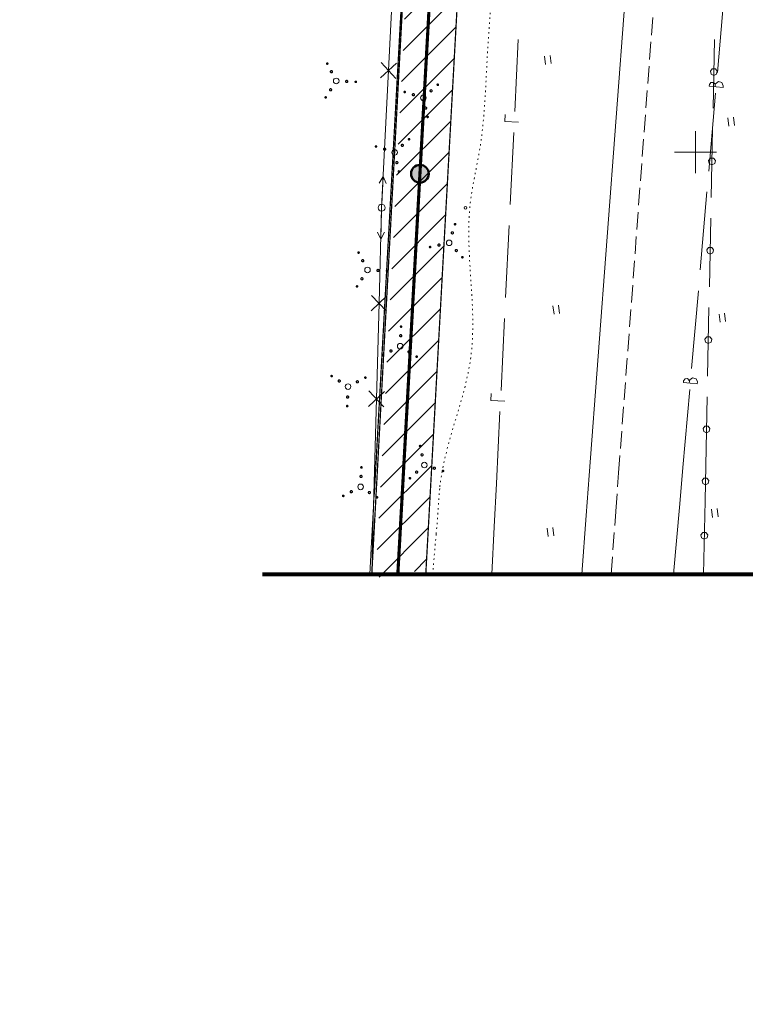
# Model space of a CAD drawing. Header units: millimetres. Extents: x 0 to 1188, y 0 to 841.
# Tile 41 of 76: x 591 to 695, y 0 to 141. Entities that reach past the tile are written whole.
import ezdxf

# ---------------------------------------------------------------- set-up
doc = ezdxf.new("R2010")
doc.units = ezdxf.units.MM
for name, pattern in [('K5LT32789', [0]), ('K5LT32797', [0]), ('K5LT32809', [0]), ('K5LT32813', [0]), ('K5LT32814', [0]), ('K5LT32815', [3.5, 2.5, -1]), ('K5LT32817', [0.7000000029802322, 0.2000000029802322, -0.5]), ('K5LT32819', [0]), ('K5LT32822', [0]), ('K5LT32824', [0]), ('K5LT_BASIC', [0]), ('K5LT_REINFORCED', [0])]:
    doc.linetypes.add(name, pattern=pattern)
doc.layers.add('Системный слой', color=7, linetype='Continuous')

# ---------------------------------------------------------------- blocks, each defined once
blk = doc.blocks.new('U563')
at = {"layer": 'Системный слой', "color": 7, "linetype": 'K5LT32813', "lineweight": 18}
for p, q in [((644.8693999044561, 153.6115722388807), (642.8633965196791, 114.2556693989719)), ((645.0228984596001, 134.9779358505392), (642.7098971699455, 132.8892901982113)), ((642.8220749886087, 135.0901136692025), (644.9107206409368, 132.777112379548)), ((642.8633965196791, 114.2556693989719), (642.4975738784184, 100.5503361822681)), ((643.6284216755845, 101.6223842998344), (641.3667260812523, 99.47828806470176)), ((641.4255257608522, 101.6811839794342), (643.5696219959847, 99.41948838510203)), ((642.4975738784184, 100.5503361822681), (641.7659285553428, 73.1396682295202)), ((643.2625990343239, 87.91705108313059), (641.0009034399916, 85.77295484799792)), ((641.0597031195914, 87.97585076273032), (643.203799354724, 85.7141551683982))]:
    blk.add_line(p, q, dxfattribs=at)
blk = doc.blocks.new('U564')
at = {"layer": 'Системный слой', "color": 5, "linetype": 'K5LT32819', "lineweight": 18, "true_color": 0x0000ff}
for p, q in [((691.0002376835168, 133.6757840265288), (691.9741268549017, 144.850563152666)), ((689.8442929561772, 131.9299071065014), (689.8229145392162, 131.6846029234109)), ((690.8191384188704, 131.5977813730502), (689.8229145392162, 131.6846029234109)), ((689.8442929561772, 131.9299071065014), (690.0582808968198, 132.2292274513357)), ((690.0582808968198, 132.2292274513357), (690.4258006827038, 132.2469107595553)), ((690.4258006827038, 132.2469107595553), (690.667537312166, 131.9695177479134)), ((690.6818425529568, 131.8377926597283), (690.6621180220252, 131.6114658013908)), ((690.667537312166, 131.9695177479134), (690.6818425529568, 131.8377926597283)), ((690.7469716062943, 132.0574924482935), (690.6818425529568, 131.8377926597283)), ((691.1541150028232, 132.3558286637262), (690.7469716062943, 132.0574924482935)), ((690.8191384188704, 131.5977813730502), (691.8153622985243, 131.5109598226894)), ((691.6406190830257, 132.2213517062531), (691.1541150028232, 132.3558286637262)), ((691.8367407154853, 131.7562640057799), (691.6406190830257, 132.2213517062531)), ((691.8367407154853, 131.7562640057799), (691.8153622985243, 131.5109598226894)), ((689.7658838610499, 119.5123332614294), (690.7397730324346, 130.6871123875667)), ((688.5315300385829, 105.34888249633), (689.5054192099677, 116.5236616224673)), ((687.2971762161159, 91.18543173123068), (688.2710653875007, 102.3602108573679)), ((686.1412314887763, 89.43955481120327), (686.1198530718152, 89.1942506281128)), ((687.1160769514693, 89.10742907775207), (686.1198530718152, 89.1942506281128)), ((686.1412314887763, 89.43955481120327), (686.355219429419, 89.73887515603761)), ((686.355219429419, 89.73887515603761), (686.7227392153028, 89.7565584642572)), ((686.7227392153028, 89.7565584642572), (686.9644758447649, 89.47916545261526)), ((686.9787810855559, 89.34744036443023), (686.9590565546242, 89.1211135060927)), ((686.9644758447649, 89.47916545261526), (686.9787810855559, 89.34744036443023)), ((687.0439101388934, 89.56714015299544), (686.9787810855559, 89.34744036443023)), ((687.4510535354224, 89.86547636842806), (687.0439101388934, 89.56714015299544)), ((687.1160769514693, 89.10742907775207), (688.1123008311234, 89.02060752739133)), ((687.9375576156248, 89.73099941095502), (687.4510535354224, 89.86547636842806)), ((688.1336792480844, 89.2659117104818), (687.9375576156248, 89.73099941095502)), ((688.1336792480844, 89.2659117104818), (688.1123008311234, 89.02060752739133)), ((686.0628223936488, 77.02198096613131), (687.0367115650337, 88.19676009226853))]:
    blk.add_line(p, q, dxfattribs=at)
blk = doc.blocks.new('U568')
at = {"layer": 'Системный слой', "color": 6, "linetype": 'K5LT32822', "lineweight": 18, "true_color": 0xff00ff}
for p, q in [((689.3302800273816, 77.30835076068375), (689.2261720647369, 72.23285845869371)), ((689.0679209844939, 75.48619780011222), (688.7959919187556, 75.14552992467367)), ((688.7959919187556, 75.14552992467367), (688.894684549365, 74.72095982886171)), ((689.5038056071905, 75.484055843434), (689.0679209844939, 75.48619780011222)), ((689.7723734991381, 75.14073196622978), (689.5038056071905, 75.484055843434)), ((689.6695130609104, 74.71715229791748), (689.7723734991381, 75.14073196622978)), ((688.894684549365, 74.72095982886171), (689.2733982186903, 74.53523740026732)), ((689.2733982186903, 74.53523740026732), (689.6695130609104, 74.71715229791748))]:
    blk.add_line(p, q, dxfattribs=at)
blk = doc.blocks.new('U569')
at = {"layer": 'Системный слой', "color": 6, "linetype": 'K5LT32822', "lineweight": 18, "true_color": 0xff00ff}
for p, q in [((689.2261720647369, 72.23285845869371), (689.0104164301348, 61.71429643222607)), ((688.9079891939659, 67.68917103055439), (688.6360601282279, 67.34850315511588)), ((688.6360601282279, 67.34850315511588), (688.7347527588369, 66.92393305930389)), ((688.7347527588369, 66.92393305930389), (689.1134664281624, 66.73821063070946)), ((689.3438738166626, 67.68702907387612), (688.9079891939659, 67.68917103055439)), ((689.1134664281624, 66.73821063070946), (689.5095812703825, 66.92012552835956)), ((689.6124417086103, 67.34370519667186), (689.3438738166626, 67.68702907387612)), ((689.5095812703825, 66.92012552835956), (689.6124417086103, 67.34370519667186))]:
    blk.add_line(p, q, dxfattribs=at)
blk = doc.blocks.new('U570')
at = {"layer": 'Системный слой', "color": 6, "linetype": 'K5LT32822', "lineweight": 18, "true_color": 0xff00ff}
for p, q in [((690.5830100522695, 138.3816965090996), (690.3816822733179, 128.5665241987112)), ((690.2720411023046, 134.1897035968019), (690.0001120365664, 133.8490357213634)), ((690.7079257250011, 134.1875616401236), (690.2720411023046, 134.1897035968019)), ((690.976493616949, 133.8442377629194), (690.7079257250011, 134.1875616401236)), ((690.0001120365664, 133.8490357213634), (690.0988046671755, 133.4244656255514)), ((690.0988046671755, 133.4244656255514), (690.477518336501, 133.238743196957)), ((690.477518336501, 133.238743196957), (690.8736331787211, 133.4206580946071)), ((690.8736331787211, 133.4206580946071), (690.976493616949, 133.8442377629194)), ((690.3201595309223, 125.5671551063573), (690.1188317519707, 115.7519827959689)), ((690.0091905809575, 121.3751621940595), (689.7372615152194, 121.034494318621)), ((689.7372615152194, 121.034494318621), (689.8359541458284, 120.609924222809)), ((689.8359541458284, 120.609924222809), (690.214667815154, 120.4242017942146)), ((690.445075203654, 121.3730202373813), (690.0091905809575, 121.3751621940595)), ((690.214667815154, 120.4242017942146), (690.610782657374, 120.6061166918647)), ((690.7136430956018, 121.029696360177), (690.445075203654, 121.3730202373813)), ((690.610782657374, 120.6061166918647), (690.7136430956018, 121.029696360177)), ((690.0573090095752, 112.7526137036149), (689.8559812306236, 102.9374413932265)), ((689.7463400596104, 108.5606207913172), (689.4744109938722, 108.2199529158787)), ((689.4744109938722, 108.2199529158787), (689.5731036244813, 107.7953828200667)), ((689.5731036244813, 107.7953828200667), (689.9518172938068, 107.6096603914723)), ((690.1822246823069, 108.5584788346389), (689.7463400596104, 108.5606207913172)), ((689.9518172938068, 107.6096603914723), (690.3479321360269, 107.7915752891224)), ((690.4507925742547, 108.2151549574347), (690.1822246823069, 108.5584788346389)), ((690.3479321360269, 107.7915752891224), (690.4507925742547, 108.2151549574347)), ((689.7944584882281, 99.93807230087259), (689.5931307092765, 90.12289999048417)), ((689.4834895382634, 95.74607938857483), (689.2115604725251, 95.4054115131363)), ((689.2115604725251, 95.4054115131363), (689.3102531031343, 94.98084141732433)), ((689.3102531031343, 94.98084141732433), (689.6889667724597, 94.79511898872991)), ((689.9193741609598, 95.74393743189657), (689.4834895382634, 95.74607938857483)), ((689.6889667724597, 94.79511898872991), (690.0850816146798, 94.97703388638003)), ((690.1879420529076, 95.40061355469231), (689.9193741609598, 95.74393743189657)), ((690.0850816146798, 94.97703388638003), (690.1879420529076, 95.40061355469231)), ((689.531607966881, 87.12353089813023), (689.3302801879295, 77.30835858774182)), ((689.2206390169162, 82.93153798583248), (688.948709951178, 82.59087011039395)), ((688.948709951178, 82.59087011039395), (689.0474025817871, 82.16630001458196)), ((689.0474025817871, 82.16630001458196), (689.4261162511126, 81.98057758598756)), ((689.6565236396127, 82.92939602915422), (689.2206390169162, 82.93153798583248)), ((689.4261162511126, 81.98057758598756), (689.8222310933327, 82.16249248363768)), ((689.9250915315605, 82.58607215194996), (689.6565236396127, 82.92939602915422)), ((689.8222310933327, 82.16249248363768), (689.9250915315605, 82.58607215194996))]:
    blk.add_line(p, q, dxfattribs=at)
blk = doc.blocks.new('U575')
at = {"layer": 'Системный слой', "color": 11, "linetype": 'K5LT32824', "lineweight": 18, "true_color": 0xff8040}
for p, q in [((661.9541421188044, 128.0499200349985), (662.4632308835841, 138.3905548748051)), ((660.5155075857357, 126.6217245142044), (660.5646798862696, 127.6205145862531)), ((662.5130880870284, 126.5233798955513), (660.5155075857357, 126.6217245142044)), ((661.2975364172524, 114.7129142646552), (661.8066251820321, 125.0535491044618)), ((660.6409307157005, 101.3759084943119), (661.1500194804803, 111.7165433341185)), ((659.9843250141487, 88.03890272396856), (660.4934137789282, 98.37953756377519)), ((658.5456904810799, 86.61070720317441), (658.5948627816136, 87.60949727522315)), ((660.5432709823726, 86.51236258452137), (658.5456904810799, 86.61070720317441)), ((659.3277193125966, 74.70189695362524), (659.8368080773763, 85.04253179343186))]:
    blk.add_line(p, q, dxfattribs=at)
blk = doc.blocks.new('U681')
at = {"layer": 'Системный слой'}
h = blk.add_hatch(color=7, dxfattribs=at)
h.paths.add_polyline_path([(648.3639922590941, 119.1416951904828), (647.8437217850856, 120.3057156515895), (647.7860824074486, 120.2782008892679), (647.7298932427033, 120.2478341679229), (647.6752952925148, 120.2146916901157), (647.6224255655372, 120.1788566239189), (647.5714167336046, 120.1404188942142), (647.522396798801, 120.0994749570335), (647.4754887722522, 120.0561275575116), (647.4308103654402, 120.0104854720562), (647.3884736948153, 119.9626632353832), (647.3485850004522, 119.9127808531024), (647.3112443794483, 119.860963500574), (647.27654553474, 119.8073412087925), (647.2445755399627, 119.7520485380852), (647.2154146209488, 119.6952242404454), (647.1891359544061, 119.6370109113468), (647.1658054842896, 119.5775546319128), (647.1454817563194, 119.5170046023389), (647.1282157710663, 119.4555127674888), (647.1140508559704, 119.3932334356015), (647.1030225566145, 119.3303228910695), (647.0951585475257, 119.2669390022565), (647.0904785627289, 119.2032408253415), (647.0889943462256, 119.1393882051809), (647.0907096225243, 119.0755413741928), (647.0956200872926, 119.0118605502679), (647.1037134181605, 118.9485055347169), (647.1149693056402, 118.8856353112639), (647.1293595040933, 118.8234076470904), (647.1468479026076, 118.7619786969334), (647.167390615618, 118.7015026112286), (647.1909360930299, 118.6421311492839), (647.2174252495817, 118.5840132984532), (647.2467916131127, 118.5272949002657), (647.2789614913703, 118.4721182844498), (647.3138541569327, 118.4186219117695), (647.3513820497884, 118.3669400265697), (647.3914509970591, 118.3172023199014), (647.4339604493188, 118.2695336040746), (647.4788037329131, 118.2240534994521), (647.5258683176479, 118.1808761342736), (647.5750360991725, 118.140109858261), (647.6261836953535, 118.101856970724), (647.6791827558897, 118.06621346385), (647.7339002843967, 118.0332687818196), (647.7901989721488, 118.0031055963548), (647.8479375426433, 117.9757995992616), (647.906971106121, 117.9514193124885), (647.9671515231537, 117.9300259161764), (648.0283277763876, 117.9116730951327), (648.0903463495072, 117.8964069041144), (648.1530516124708, 117.8842656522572), (648.2162862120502, 117.8752798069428), (648.2798914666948, 117.8694719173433), (648.3437077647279, 117.8668565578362), (648.4075749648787, 117.8674402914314), (648.4713327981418, 117.8712216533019), (648.5348212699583, 117.8781911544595), (648.5978810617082, 117.8883313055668), (648.6603539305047, 117.9016166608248), (648.7220831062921, 117.9180138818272), (648.7829136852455, 117.93748182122), (648.8426930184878, 117.9599716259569), (648.8799970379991, 117.9757774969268)])
h.paths.add_polyline_path([(649.0561742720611, 120.2124468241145), (649.0016843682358, 120.2457666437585), (648.9455942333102, 120.2763158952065), (648.8880446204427, 120.3040179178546), (648.8291799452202, 120.3288031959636), (648.7691479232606, 120.3506095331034), (648.7080991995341, 120.3693822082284), (648.6461869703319, 120.3850741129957), (648.5835665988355, 120.397645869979), (648.5203952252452, 120.4070659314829), (648.4568313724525, 120.4133106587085), (648.393034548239, 120.4163643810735), (648.3291648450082, 120.4162194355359), (648.2653825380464, 120.4128761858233), (648.2018476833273, 120.4063430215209), (648.1387197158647, 120.3966363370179), (648.0761570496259, 120.3837804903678), (648.0143166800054, 120.3678077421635), (647.953353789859, 120.3487581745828), (647.8934213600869, 120.3266795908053), (647.8437644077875, 120.3057347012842), (648.3639922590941, 119.1416951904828), (648.8799970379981, 117.9757774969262), (648.9377367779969, 118.003081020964), (648.9940367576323, 118.0332417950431), (649.0487556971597, 118.0661841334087), (649.1017562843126, 118.10182537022), (649.1529055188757, 118.1400760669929), (649.2020750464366, 118.1808402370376), (649.24914148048, 118.224015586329), (649.293986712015, 118.2694937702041), (649.3364982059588, 118.317160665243), (649.3765692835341, 118.366896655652), (649.4140993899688, 118.418576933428), (649.4489943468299, 118.4720718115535), (649.4811665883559, 118.5272470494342), (649.510535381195, 118.5839641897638), (649.5370270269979, 118.6420809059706), (649.5605750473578, 118.7014513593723), (649.5811203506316, 118.7619265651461), (649.5986113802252, 118.8233547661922), (649.6130042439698, 118.8855818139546), (649.6242628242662, 118.9484515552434), (649.6323588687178, 119.0118062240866), (649.6372720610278, 119.0754868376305), (649.6389900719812, 119.1393335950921), (649.6375085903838, 119.2031862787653), (649.6328313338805, 119.2668846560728), (649.624970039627, 119.330268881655), (649.613944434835, 119.3931798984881), (649.5997821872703, 119.455459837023), (649.5825188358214, 119.516952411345), (649.5621977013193, 119.5775033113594), (649.5388697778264, 119.6369605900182), (649.512593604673, 119.6951750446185), (649.4834351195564, 119.7520005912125), (649.4514674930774, 119.8072946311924), (649.4167709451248, 119.8609184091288), (649.3794325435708, 119.9127373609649), (649.3395459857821, 119.9626214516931), (649.2972113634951, 120.010445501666), (649.2525349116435, 120.0560895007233), (649.2056287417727, 120.0994389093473), (649.1566105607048, 120.1403849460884), (649.105603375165, 120.1788248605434)])
at = {"layer": 'Системный слой', "color": 7, "linetype": 'K5LT_BASIC', "lineweight": 50}
blk.add_circle((648.3639922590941, 119.1416951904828), 1.275, dxfattribs=at)
blk = doc.blocks.new('U745')
at = {"layer": 'Системный слой', "color": 7, "linetype": 'K5LT32797', "lineweight": 18}
blk.add_circle((642.8633965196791, 114.2556693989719), 0.4999999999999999, dxfattribs=at)
blk = doc.blocks.new('U746')
at = {"layer": 'Системный слой', "color": 7, "linetype": 'K5LT32797', "lineweight": 18}
for p, q in [((643.0924679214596, 118.7498352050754), (642.5422114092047, 117.7765840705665)), ((642.8888488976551, 114.7550211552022), (643.0924679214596, 118.7498352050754)), ((643.0924679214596, 118.7498352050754), (643.5409149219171, 117.725679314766))]:
    blk.add_line(p, q, dxfattribs=at)
blk = doc.blocks.new('U747')
at = {"layer": 'Системный слой', "color": 7, "linetype": 'K5LT32797', "lineweight": 18}
for p, q in [((642.850055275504, 113.7558474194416), (642.7433253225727, 109.7572715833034)), ((642.7433253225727, 109.7572715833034), (642.2701858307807, 110.7702567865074)), ((642.7433253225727, 109.7572715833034), (643.2698297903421, 110.7435742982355))]:
    blk.add_line(p, q, dxfattribs=at)
blk = doc.blocks.new('U994')
at = {"layer": 'Системный слой', "color": 7, "linetype": 'K5LT32789', "const_width": 0.18}
for points in [[(645.4562446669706, 95.91253428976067, 0.9999999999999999), (645.7559463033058, 95.89915784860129, 0.9999999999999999)], [(645.5641595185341, 97.20901197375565, 0.9999999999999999), (645.7639606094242, 97.20009434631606, 0.9999999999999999)], [(642.9544298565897, 93.12130955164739, 0.9999999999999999), (643.1542309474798, 93.1123919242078, 0.9999999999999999)], [(644.05817520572, 93.72269370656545, 0.9999999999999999), (644.3578768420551, 93.70931726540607, 0.9999999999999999)], [(646.6536675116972, 93.60685032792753, 0.9999999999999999), (646.9533691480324, 93.59347388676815, 0.9999999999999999)], [(647.799348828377, 92.9050685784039, 0.9999999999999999), (647.9991499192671, 92.89615095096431, 0.9999999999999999)]]:
    blk.add_lwpolyline(points, format="xyb", close=True, dxfattribs=at)
at = {"layer": 'Системный слой', "color": 7, "linetype": 'K5LT32797', "lineweight": 18}
blk.add_circle((645.5392132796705, 94.40733788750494), 0.4, dxfattribs=at)
blk = doc.blocks.new('U995')
at = {"layer": 'Системный слой', "color": 7, "linetype": 'K5LT32789', "const_width": 0.18}
for points in [[(650.8553920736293, 131.9812445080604, 0.9999999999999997), (650.9903670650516, 131.833658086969, 1)], [(646.1195924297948, 130.9361599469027, 0.9999999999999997), (646.2545674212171, 130.7885735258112, 1)], [(647.3253010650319, 130.5809369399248, 0.9999999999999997), (647.5277635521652, 130.3595573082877, 1)], [(649.8623365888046, 131.1408036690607, 0.9999999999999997), (650.0647990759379, 130.9194240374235, 1)], [(649.0786776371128, 128.6637330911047, 0.9999999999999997), (649.2811401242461, 128.4423534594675, 1)], [(649.3925620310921, 127.3573794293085, 0.9999999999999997), (649.5275370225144, 127.2097930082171, 1)]]:
    blk.add_lwpolyline(points, format="xyb", close=True, dxfattribs=at)
at = {"layer": 'Системный слой', "color": 7, "linetype": 'K5LT32797', "lineweight": 18}
blk.add_circle((648.856669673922, 130.0178014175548), 0.4, dxfattribs=at)
blk = doc.blocks.new('U996')
at = {"layer": 'Системный слой', "color": 7, "linetype": 'K5LT32789', "const_width": 0.18}
for points in [[(635.0796390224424, 135.0301555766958, 0.9999999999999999), (635.0707213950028, 134.8303544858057, 1)], [(635.6810231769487, 133.9264102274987, 0.9999999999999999), (635.6676467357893, 133.6267085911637, 1)], [(635.5651797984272, 131.3309179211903, 0.9999999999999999), (635.5518033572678, 131.0312162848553, 1)], [(637.8708637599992, 132.5283407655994, 0.9999999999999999), (637.8574873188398, 132.2286391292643, 1)], [(639.1673414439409, 132.4204259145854, 0.9999999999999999), (639.1584238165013, 132.2206248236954, 1)], [(634.8633980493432, 130.1852366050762, 0.9999999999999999), (634.8544804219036, 129.9854355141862, 1)]]:
    blk.add_lwpolyline(points, format="xyb", close=True, dxfattribs=at)
at = {"layer": 'Системный слой', "color": 7, "linetype": 'K5LT32797', "lineweight": 18}
blk.add_circle((636.3656673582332, 132.4453721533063), 0.4, dxfattribs=at)
blk = doc.blocks.new('U997')
at = {"layer": 'Системный слой', "color": 7, "linetype": 'K5LT32789', "const_width": 0.18}
for points in [[(653.4744699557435, 111.9650270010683, 0.9999999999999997), (653.326883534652, 111.8300520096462, 1)], [(653.1192469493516, 110.7593183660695, 0.9999999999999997), (652.8978673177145, 110.5568558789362, 1)], [(649.8956894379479, 108.6920574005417, 0.9999999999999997), (649.7481030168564, 108.5570824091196, 1)], [(651.2020430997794, 109.0059417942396, 0.9999999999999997), (650.9806634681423, 108.8034793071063, 1)], [(653.6791136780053, 108.2222828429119, 0.9999999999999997), (653.4577340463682, 108.0198203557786, 1)], [(654.5195545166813, 107.2292273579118, 0.9999999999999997), (654.3719680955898, 107.0942523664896, 1)]]:
    blk.add_lwpolyline(points, format="xyb", close=True, dxfattribs=at)
at = {"layer": 'Системный слой', "color": 7, "linetype": 'K5LT32797', "lineweight": 18}
blk.add_circle((652.5561114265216, 109.2279497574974), 0.4, dxfattribs=at)
blk = doc.blocks.new('U998')
at = {"layer": 'Системный слой', "color": 7, "linetype": 'K5LT32789', "const_width": 0.18}
for points in [[(635.8027504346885, 90.10767602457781, 0.9999999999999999), (635.6029493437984, 90.1165936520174, 0.9999999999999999)], [(636.9484317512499, 89.40589427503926, 0.9999999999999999), (636.6487301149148, 89.41927071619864, 0.9999999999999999)], [(639.5439240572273, 89.29005089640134, 0.9999999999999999), (639.2442224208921, 89.30342733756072, 0.9999999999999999)], [(640.6476694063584, 89.89143505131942, 0.9999999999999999), (640.4478683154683, 89.900352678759, 0.9999999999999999)], [(638.1458545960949, 87.10021031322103, 0.9999999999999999), (637.8461529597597, 87.1135867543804, 0.9999999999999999)], [(638.0379397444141, 85.80373262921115, 0.9999999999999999), (637.838138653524, 85.81265025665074, 0.9999999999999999)]]:
    blk.add_lwpolyline(points, format="xyb", close=True, dxfattribs=at)
at = {"layer": 'Системный слой', "color": 7, "linetype": 'K5LT32797', "lineweight": 18}
blk.add_circle((638.0628859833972, 88.6054067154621), 0.4, dxfattribs=at)
blk = doc.blocks.new('U999')
at = {"layer": 'Системный слой', "color": 7, "linetype": 'K5LT32789', "const_width": 0.18}
for points in [[(648.459075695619, 80.01074407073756, 1.000000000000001), (648.3241007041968, 80.15833049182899, 0.9999999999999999)], [(648.7729600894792, 78.70439040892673, 1.000000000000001), (648.5704976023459, 78.9257700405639, 0.9999999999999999)], [(647.9893011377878, 76.22731983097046, 1.000000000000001), (647.7868386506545, 76.44869946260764, 0.9999999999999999)], [(650.526336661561, 76.78718656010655, 1.000000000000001), (650.3238741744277, 77.00856619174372, 0.9999999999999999)], [(651.7320452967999, 76.43196355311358, 1.000000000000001), (651.5970703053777, 76.57954997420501, 0.9999999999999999)], [(646.996245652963, 75.38687899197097, 1.000000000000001), (646.8612706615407, 75.5344654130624, 0.9999999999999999)]]:
    blk.add_lwpolyline(points, format="xyb", close=True, dxfattribs=at)
at = {"layer": 'Системный слой', "color": 7, "linetype": 'K5LT32797', "lineweight": 18}
blk.add_circle((648.9949680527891, 77.35032208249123), 0.4, dxfattribs=at)
blk = doc.blocks.new('U1000')
at = {"layer": 'Системный слой', "color": 7, "linetype": 'K5LT32789', "const_width": 0.18}
for points in [[(639.8810887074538, 77.02054736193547, 0.9999999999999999), (640.080889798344, 77.01162973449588, 0.9999999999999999)], [(639.7731738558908, 75.72406967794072, 0.9999999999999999), (640.072875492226, 75.71069323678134, 0.9999999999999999)], [(638.3751043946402, 73.53422909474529, 0.9999999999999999), (638.6748060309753, 73.5208526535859, 0.9999999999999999)], [(640.9705967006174, 73.41838571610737, 0.9999999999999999), (641.2702983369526, 73.40500927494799, 0.9999999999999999)], [(637.2713590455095, 72.9328449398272, 0.9999999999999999), (637.4711601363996, 72.92392731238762, 0.9999999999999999)], [(642.1162780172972, 72.7166039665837, 0.9999999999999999), (642.3160791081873, 72.70768633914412, 0.9999999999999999)]]:
    blk.add_lwpolyline(points, format="xyb", close=True, dxfattribs=at)
at = {"layer": 'Системный слой', "color": 7, "linetype": 'K5LT32797', "lineweight": 18}
blk.add_circle((639.8561424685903, 74.21887327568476), 0.4, dxfattribs=at)
blk = doc.blocks.new('U1001')
at = {"layer": 'Системный слой', "color": 7, "linetype": 'K5LT32789', "const_width": 0.18}
for points in [[(641.9972153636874, 123.1172997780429, 0.9999999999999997), (642.1321903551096, 122.9697133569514, 1)], [(643.2029239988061, 122.7620767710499, 0.9999999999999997), (643.4053864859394, 122.5406971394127, 1)], [(645.7399595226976, 123.3219435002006, 0.9999999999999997), (645.9424220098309, 123.1005638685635, 1)], [(646.7330150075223, 124.1623843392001, 0.9999999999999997), (646.8679899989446, 124.0147979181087, 1)], [(644.9563005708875, 120.8448729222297, 0.9999999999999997), (645.1587630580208, 120.6234932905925, 1)], [(645.2701849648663, 119.5385192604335, 0.9999999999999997), (645.4051599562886, 119.3909328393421, 1)]]:
    blk.add_lwpolyline(points, format="xyb", close=True, dxfattribs=at)
at = {"layer": 'Системный слой', "color": 7, "linetype": 'K5LT32797', "lineweight": 18}
blk.add_circle((644.7342926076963, 122.1989412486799), 0.4, dxfattribs=at)
blk = doc.blocks.new('U1002')
at = {"layer": 'Системный слой', "color": 7, "linetype": 'K5LT32789', "const_width": 0.18}
for points in [[(639.5670277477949, 107.918940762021, 0.9999999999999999), (639.5581101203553, 107.7191396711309, 0.9999999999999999)], [(640.1684119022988, 106.8151954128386, 0.9999999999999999), (640.1550354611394, 106.5154937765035, 0.9999999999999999)], [(642.3582524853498, 105.4171259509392, 0.9999999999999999), (642.3448760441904, 105.1174243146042, 0.9999999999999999)], [(643.654730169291, 105.3092110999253, 0.9999999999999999), (643.6458125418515, 105.1094100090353, 0.9999999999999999)], [(639.3507867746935, 103.074021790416, 0.9999999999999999), (639.3418691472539, 102.874220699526, 0.9999999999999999)], [(640.0525685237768, 104.2197031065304, 0.9999999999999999), (640.0391920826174, 103.9200014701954, 0.9999999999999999)]]:
    blk.add_lwpolyline(points, format="xyb", close=True, dxfattribs=at)
at = {"layer": 'Системный слой', "color": 7, "linetype": 'K5LT32797', "lineweight": 18}
blk.add_circle((640.8530560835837, 105.3341573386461), 0.4, dxfattribs=at)
blk = doc.blocks.new('U1013')
at = {"layer": 'Системный слой', "color": 7, "linetype": 'K5LT32797', "lineweight": 18}
for p, q in [((690.3055948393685, 69.82381497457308), (690.1571655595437, 71.01459990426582)), ((691.0994514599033, 69.92276782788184), (690.9510221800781, 71.11355275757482))]:
    blk.add_line(p, q, dxfattribs=at)
blk = doc.blocks.new('U1014')
at = {"layer": 'Системный слой', "color": 7, "linetype": 'K5LT32797', "lineweight": 18}
for p, q in [((666.7615474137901, 67.10597725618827), (666.6131181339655, 68.29676218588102)), ((667.555404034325, 67.2049301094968), (667.4069747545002, 68.39571503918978))]:
    blk.add_line(p, q, dxfattribs=at)
blk = doc.blocks.new('U1015')
at = {"layer": 'Системный слой', "color": 7, "linetype": 'K5LT32797', "lineweight": 18}
for p, q in [((691.3882358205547, 97.82707726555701), (691.2398065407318, 99.01786219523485)), ((692.182092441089, 97.92603011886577), (692.0336631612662, 99.1168150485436))]:
    blk.add_line(p, q, dxfattribs=at)
blk = doc.blocks.new('U1016')
at = {"layer": 'Системный слой', "color": 7, "linetype": 'K5LT32797', "lineweight": 18}
for p, q in [((667.5788461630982, 98.97992916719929), (667.4304168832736, 100.1707140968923)), ((668.3727027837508, 99.07888202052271), (668.2242735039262, 100.2696669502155))]:
    blk.add_line(p, q, dxfattribs=at)
blk = doc.blocks.new('U1017')
at = {"layer": 'Системный слой', "color": 7, "linetype": 'K5LT32797', "lineweight": 18}
for p, q in [((666.3668844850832, 134.830487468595), (666.2184552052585, 136.0212723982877)), ((667.1607411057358, 134.9294403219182), (667.0123118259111, 136.1202252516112))]:
    blk.add_line(p, q, dxfattribs=at)
blk = doc.blocks.new('U1018')
at = {"layer": 'Системный слой', "color": 7, "linetype": 'K5LT32797', "lineweight": 18}
for p, q in [((692.6577252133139, 125.9624614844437), (692.5092959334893, 127.1532464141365)), ((693.451581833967, 126.0614143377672), (693.3031525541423, 127.2521992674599))]:
    blk.add_line(p, q, dxfattribs=at)

msp = doc.modelspace()

# ---------------------------------------------------------------- hatches: boundary and pattern name
at = {"layer": 'Системный слой'}
h = msp.add_hatch(dxfattribs=at)
h.set_pattern_fill('Металл', angle=45, style=0, pattern_type=0)
h.set_pattern_definition([(45, (0, 0), (-2.121320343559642, 2.121320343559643), [])])
h.paths.add_polyline_path([(647.9945729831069, 61.71429643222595), (649.2586690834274, 62.75720266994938), (662.0176158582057, 293.9729700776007), (654.2131829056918, 297.7375677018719), (642.0718930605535, 61.71429643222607), (641.1889484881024, 61.71429643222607), (643.6275786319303, 60.93403118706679), (646.7624892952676, 62.49456167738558), (648.2981015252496, 61.71429643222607)])

# ---------------------------------------------------------------- linework, layer by layer
at = {"layer": 'Системный слой', "color": 7, "linetype": 'K5LT32789', "lineweight": 18}
for p, q in [((672.6407914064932, 75.84563388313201), (687.2094068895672, 270.6774817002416)), ((672.212062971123, 70.11207921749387), (672.6407914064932, 75.84563388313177)), ((671.5841160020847, 61.71429643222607), (672.212062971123, 70.11207921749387))]:
    msp.add_line(p, q, dxfattribs=at)
at = {"layer": 'Системный слой', "color": 7, "linetype": 'K5LT32815', "lineweight": 18}
for p, q in [((676.8404851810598, 76.21370765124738), (691.3029333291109, 269.6257377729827)), ((676.4294444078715, 70.7166970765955), (676.8404851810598, 76.21370765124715)), ((675.7562869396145, 61.71429643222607), (676.4234869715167, 70.63702592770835)), ((676.4234869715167, 70.63702592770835), (676.4294444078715, 70.7166970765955))]:
    msp.add_line(p, q, dxfattribs=at)
at = {"layer": 'Системный слой', "color": 3, "linetype": 'K5LT32814', "lineweight": 18, "true_color": 0x00ff00}
for p, q in [((687.8475048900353, 125.2352336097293), (687.8480514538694, 119.2352336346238)), ((690.8477781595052, 122.2355069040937), (684.8477781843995, 122.2349603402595))]:
    msp.add_line(p, q, dxfattribs=at)
at = {"layer": 'Системный слой', "color": 5, "linetype": 'K5LT32819', "lineweight": 18, "true_color": 0x0000ff}
for p, q in [((685.6061220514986, 71.78162549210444), (686.0628223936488, 77.02198096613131)), ((684.7287478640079, 61.71429643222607), (685.6061220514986, 71.78162549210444))]:
    msp.add_line(p, q, dxfattribs=at)
at = {"layer": 'Системный слой', "color": 1, "linetype": 'K5LT32809', "lineweight": 18, "true_color": 0xff0000}
for p, q in [((649.8707918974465, 73.85000278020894), (649.5083620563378, 67.28210220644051)), ((641.8192608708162, 73.1367252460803), (641.4406989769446, 66.27648197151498)), ((649.5083620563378, 67.28210220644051), (649.2011194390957, 61.71429643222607)), ((641.4406989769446, 66.27648197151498), (641.1889484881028, 61.71429643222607))]:
    msp.add_line(p, q, dxfattribs=at)
at = {"layer": 'Системный слой', "color": 11, "linetype": 'K5LT32824', "lineweight": 18, "true_color": 0xff8040}
for p, q in [((659.0208036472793, 68.46781158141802), (659.3277193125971, 74.70189695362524)), ((658.6883154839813, 61.71429643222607), (659.0208036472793, 68.46781158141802))]:
    msp.add_line(p, q, dxfattribs=at)
at = {"layer": 'Системный слой', "color": 7, "linetype": 'K5LT32813', "lineweight": 18}
for p, q in [((641.7659285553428, 73.13966822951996), (641.5826353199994, 66.27269340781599)), ((641.5826353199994, 66.27269340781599), (641.4609626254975, 61.71429643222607))]:
    msp.add_line(p, q, dxfattribs=at)
at = {"layer": 'Системный слой', "color": 7, "linetype": 'K5LT_REINFORCED', "lineweight": 80}
msp.add_line((625.7847519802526, 61.71429643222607), (1164.890029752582, 61.71429643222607), dxfattribs=at)
at = {"layer": 'Системный слой', "color": 1, "linetype": 'K5LT32809', "true_color": 0xff0000, "const_width": 0.18}
msp.add_lwpolyline([(674.2037922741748, 786.7221649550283), (655.1156812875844, 314.0925113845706), (641.8192608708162, 73.1367252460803)], dxfattribs=at)
at = {"layer": 'Системный слой', "color": 7, "linetype": 'K5LT_BASIC', "const_width": 0.45}
for points in [[(678.2005340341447, 786.5607484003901), (659.1112316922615, 313.9015963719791), (645.8452375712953, 73.49719111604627)], [(645.8452375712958, 73.49719111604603), (645.4745305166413, 66.77929208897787)], [(645.4745305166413, 66.77929208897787), (645.1950339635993, 61.71429643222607)]]:
    msp.add_lwpolyline(points, dxfattribs=at)
at = {"layer": 'Системный слой', "color": 1, "linetype": 'K5LT32809', "true_color": 0xff0000, "const_width": 0.18}
msp.add_lwpolyline([(682.1972757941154, 786.3993318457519), (663.1079734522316, 313.7401798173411, -0.003690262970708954), (663.1051554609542, 313.6812036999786), (649.8707918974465, 73.85000278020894)], format="xyb", dxfattribs=at)
at = {"layer": 'Системный слой', "color": 3, "linetype": 'K5LT32814', "true_color": 0x00ff00, "const_width": 0.18}
msp.add_lwpolyline([(654.2131829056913, 297.7375677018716), (662.0176158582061, 293.9729700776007), (649.2011194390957, 61.71429643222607), (648.2981015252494, 61.71429643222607), (647.691044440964, 61.71429643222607), (647.2357516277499, 61.71429643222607), (645.9457553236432, 61.71429643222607), (642.6828234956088, 61.71429643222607), (641.4609626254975, 61.71429643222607)], close=True, dxfattribs=at)
at = {"layer": 'Системный слой', "color": 7, "linetype": 'K5LT32797', "lineweight": 18}
msp.add_circle((654.8972690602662, 114.2555597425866), 0.2, dxfattribs=at)
at = {"layer": 'Системный слой', "color": 7, "linetype": 'K5LT32817', "lineweight": 18}
for points, knots in [([(648.5972348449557, 302.8216478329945), (651.0658740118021, 300.2138078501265), (654.3309003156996, 296.764674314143), (662.560026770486, 295.147566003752), (665.7081357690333, 288.2718168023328), (667.8051276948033, 280.3433919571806), (668.4852250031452, 271.4855509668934), (666.1674742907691, 258.2698992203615), (668.0849105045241, 241.9305098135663), (664.661092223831, 227.1441610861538), (664.1389444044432, 215.6269926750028), (666.0923982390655, 207.643297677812), (665.0850684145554, 200.8105034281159), (662.7689584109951, 195.1914205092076), (658.1660099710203, 186.1007549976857), (659.6612569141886, 170.3703530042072), (659.2943217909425, 152.3040510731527), (657.9126040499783, 136.4319360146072), (657.5505503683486, 124.2378970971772), (654.0697194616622, 110.3468017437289), (658.1974692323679, 93.749851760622), (651.9336751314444, 80.66474053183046), (651.2239971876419, 74.26906368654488), (651.1940533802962, 73.96597738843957)], [0, 0, 0, 0, 5.192751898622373, 6.86794237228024, 12.14760797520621, 14.83428820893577, 19.47048890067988, 25.21519279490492, 34.90114710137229, 43.75043419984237, 47.82103237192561, 52.06650847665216, 55.94179803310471, 57.90634162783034, 61.19395640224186, 71.04409370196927, 80.55923474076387, 88.56902319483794, 94.89172691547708, 98.80697990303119, 109.8921943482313, 119.1235957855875, 119.5818897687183, 119.5818897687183, 119.5818897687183, 119.5818897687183]), ([(651.1940533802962, 73.96597738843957), (651.0784621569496, 72.79598201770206), (650.9647793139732, 70.62121997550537), (650.775165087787, 68.42925562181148), (650.6855625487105, 67.42883820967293)], [119.5818897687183, 119.5818897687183, 119.5818897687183, 119.5818897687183, 121.3510289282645, 122.845814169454, 122.845814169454, 122.845814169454, 122.845814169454]), ([(650.6855625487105, 67.42883820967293), (650.5358962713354, 65.75780576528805), (650.3536995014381, 63.83437955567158), (650.2433683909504, 61.96784153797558), (650.2295043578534, 61.71429643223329)], [122.845814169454, 122.845814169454, 122.845814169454, 122.845814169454, 125.342606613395, 125.7363273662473, 125.7363273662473, 125.7363273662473, 125.7363273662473])]:
    msp.add_open_spline(points, degree=3, knots=knots, dxfattribs=at)

# ---------------------------------------------------------------- block references
at = {"layer": 'Системный слой'}
for name in ['U563', 'U570', 'U575', 'U564', 'U1017', 'U996', 'U995', 'U1018', 'U1001', 'U681', 'U746', 'U745', 'U747', 'U997', 'U1002', 'U1016', 'U1015', 'U994', 'U998', 'U999', 'U1000', 'U568', 'U569', 'U1013', 'U1014']:
    msp.add_blockref(name, (0, 0), dxfattribs=at)

doc.saveas('drawing.dxf')
